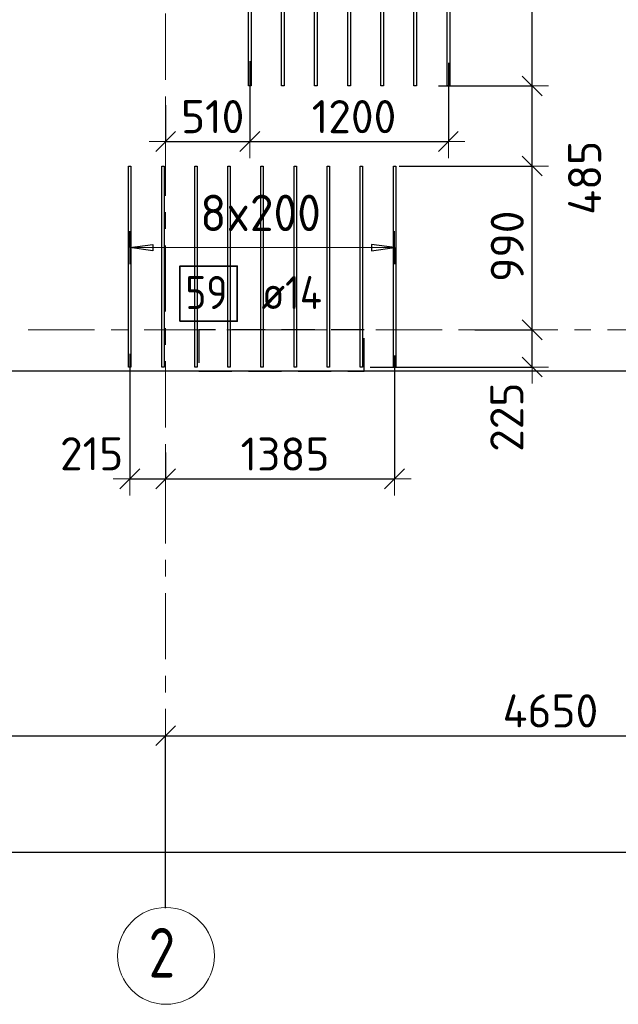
# Model space of a CAD drawing. Header units: metres. Extents: x -38 to 107, y -15 to 21.
# Tile 3 of 89: x 3.62 to 7.24, y -4.07 to 1.87. Entities that reach past the tile are written whole.
import ezdxf

# ---------------------------------------------------------------- set-up
doc = ezdxf.new("R2010")
doc.units = ezdxf.units.M
doc.header["$PDMODE"] = 65
for name, pattern in [('______11', [0.5, 0.4, -0.05, 0, -0.05]), ('______2', [0.27, 0.2, -0.07]), ('______5', [1.1, 0.8, -0.1, 0.1, -0.1])]:
    doc.linetypes.add(name, pattern=pattern)
for name, color, linetype, lineweight in [('XR$2$Осевая линия (1)', 7, '______5', 13), ('XR$2$Размерная линия (1)', 7, 'Continuous', 13), ('XR$3$Перекрытие (1)', 7, 'Continuous', 35), ('XR$3$Размерная линия (1)', 7, 'Continuous', 13)]:
    doc.layers.add(name, color=color, linetype=linetype, lineweight=lineweight)
for name, color, linetype, lineweight, true_color in [('XR$3$Арм.стержн.Доп. Арм верхн.зоны Х', 7, 'Continuous', 35, 0x8c8cff), ('XR$3$Арм.стержн.Доп. Арм. верхн.зоны У', 7, 'Continuous', 35, 0x739641), ('XR$5$Стена_ бетон несущ.', 7, 'Continuous', 70, 0xb4b496)]:
    doc.layers.add(name, color=color, linetype=linetype, lineweight=lineweight, true_color=true_color)
doc.styles.add('ISOCPEUR', font='txt')
doc.dimstyles.new('DIMSTYLE_3', dxfattribs={"dimtxt": 0.2, "dimasz": 0.2, "dimexe": 0, "dimexo": 0, "dimgap": 0.1, "dimtad": 2, "dimdec": 0, "dimlfac": 1000, "dimrnd": 5, "dimzin": 12, "dimdsep": 46, "dimtxsty": 'ISOCPEUR', "dimblk1": 'ALL_ML_STRICH', "dimblk2": 'ALL_ML_STRICH', "dimsah": 1, "dimcen": 0, "dimclrd": 7, "dimclre": 256, "dimclrt": 7, "dimadec": 0, "dimazin": 0, "dimtfac": 1, "dimtdec": 0, "dimtix": 1, "dimtmove": 2, "dimatfit": 3, "dimfxl": 0, "dimtzin": 0, "dimlwd": 0, "dimlwe": -3, "dimarcsym": 0})
doc.dimstyles.new('DIMSTYLE_6', dxfattribs={"dimtxt": 0.2, "dimasz": 0.2, "dimexe": 0, "dimexo": 0, "dimgap": 0.1, "dimtad": 2, "dimdec": 0, "dimlfac": 1000, "dimrnd": 5, "dimzin": 12, "dimdsep": 46, "dimtxsty": 'ISOCPEUR', "dimblk1": 'ALL_ML_STRICH', "dimblk2": 'ALL_ML_STRICH', "dimsah": 1, "dimcen": 0, "dimclrd": 7, "dimclre": 256, "dimclrt": 7, "dimadec": 0, "dimazin": 0, "dimtfac": 1, "dimtdec": 0, "dimtix": 1, "dimtmove": 2, "dimatfit": 3, "dimfxl": 0, "dimtvp": 1.2, "dimtzin": 0, "dimlwd": 0, "dimlwe": -3, "dimarcsym": 0})
doc.dimstyles.new('DIMSTYLE_7', dxfattribs={"dimtxt": 0.2, "dimasz": 0.2, "dimexe": 0, "dimexo": 0, "dimgap": 0.1, "dimtad": 0, "dimdec": 0, "dimlfac": 1000, "dimrnd": 5, "dimzin": 12, "dimdsep": 46, "dimtxsty": 'ISOCPEUR', "dimblk1": 'ALL_ML_STRICH', "dimblk2": 'ALL_ML_STRICH', "dimsah": 1, "dimcen": 0, "dimclrd": 7, "dimclre": 256, "dimclrt": 7, "dimadec": 0, "dimazin": 0, "dimtfac": 1, "dimtdec": 0, "dimtix": 1, "dimtmove": 2, "dimatfit": 3, "dimfxl": 0, "dimtvp": 1.2, "dimtzin": 0, "dimlwd": 0, "dimlwe": -3, "dimarcsym": 0})

# ---------------------------------------------------------------- blocks, each defined once
blk = doc.blocks.new('ALL_ML_STRICH')
at = {"color": 0, "linetype": 'ByBlock', "lineweight": -2}
for p, q in [((-0.3, -0.3), (0.3, 0.3)), ((0, -0.5), (0, 0.5)), ((-1, 0), (0.5, 0))]:
    blk.add_line(p, q, dxfattribs=at)
blk = doc.blocks.new('*D12')
at = {"layer": 'DEFPOINTS', "color": 7, "linetype": 'Continuous', "lineweight": 13, "transparency": 33554687}
for p in [(0.5, -3.1033), (61.6, -3.1401), (0.5, -3.1563)]:
    blk.add_point(p, dxfattribs=at)
at = {"layer": 'XR$2$Размерная линия (1)', "color": 9, "linetype": 'Continuous', "lineweight": -2, "true_color": 0xc7c7c7, "transparency": 33554687}
for p, q in [((0.5, -3.1233), (0.5, -3.1563)), ((61.6, -3.1563), (61.6, -3.1563))]:
    blk.add_line(p, q, dxfattribs=at)
at = {"layer": 'XR$2$Размерная линия (1)', "color": 7, "linetype": 'Continuous', "lineweight": -2, "transparency": 33554687}
blk.add_line((0.5, -3.1563), (61.6, -3.1563), dxfattribs=at)
at = {"layer": 'XR$2$Размерная линия (1)', "color": 7, "linetype": 'Continuous', "lineweight": 13, "transparency": 33554687, "xscale": 0.2, "yscale": 0.2, "zscale": 0.2, "rotation": 180}
blk.add_blockref('ALL_ML_STRICH', (0.5, -3.1563), dxfattribs=at)
at = {"layer": 'XR$2$Размерная линия (1)', "color": 7, "linetype": 'Continuous', "lineweight": 13, "transparency": 33554687, "xscale": 0.2, "yscale": 0.2, "zscale": 0.2}
blk.add_blockref('ALL_ML_STRICH', (61.6, -3.1563), dxfattribs=at)
at = {"layer": 'XR$2$Размерная линия (1)', "color": 7, "linetype": 'Continuous', "lineweight": 13, "transparency": 33554687, "insert": (31.1, -3.0063), "char_height": 0.2, "width": 1, "attachment_point": 5, "style": 'ISOCPEUR'}
blk.add_mtext('\\A1;{61100}', dxfattribs=at)
blk = doc.blocks.new('*D13')
at = {"layer": 'DEFPOINTS', "color": 7, "linetype": 'Continuous', "lineweight": 13, "transparency": 33554687}
for p in [(0.5, -2.452), (4.5, -3.5132), (0.5, -3.6215)]:
    blk.add_point(p, dxfattribs=at)
at = {"layer": 'XR$2$Размерная линия (1)', "color": 9, "linetype": 'Continuous', "lineweight": -2, "true_color": 0xc7c7c7, "transparency": 33554687}
for p, q in [((0.5, -3.6015), (0.5, -2.452)), ((4.5, -3.4932), (4.5, -2.452))]:
    blk.add_line(p, q, dxfattribs=at)
at = {"layer": 'XR$2$Размерная линия (1)', "color": 7, "linetype": 'Continuous', "lineweight": -2, "transparency": 33554687}
blk.add_line((0.5, -2.452), (4.5, -2.452), dxfattribs=at)
at = {"layer": 'XR$2$Размерная линия (1)', "color": 7, "linetype": 'Continuous', "lineweight": 13, "transparency": 33554687, "xscale": 0.2, "yscale": 0.2, "zscale": 0.2, "rotation": 180}
blk.add_blockref('ALL_ML_STRICH', (0.5, -2.452), dxfattribs=at)
at = {"layer": 'XR$2$Размерная линия (1)', "color": 7, "linetype": 'Continuous', "lineweight": 13, "transparency": 33554687, "xscale": 0.2, "yscale": 0.2, "zscale": 0.2}
blk.add_blockref('ALL_ML_STRICH', (4.5, -2.452), dxfattribs=at)
at = {"layer": 'XR$2$Размерная линия (1)', "color": 7, "linetype": 'Continuous', "lineweight": 13, "transparency": 33554687, "insert": (2.5, -2.302), "char_height": 0.2, "width": 0.8, "attachment_point": 5, "style": 'ISOCPEUR'}
blk.add_mtext('\\A1;{4000}', dxfattribs=at)
blk = doc.blocks.new('*D14')
at = {"layer": 'DEFPOINTS', "color": 7, "linetype": 'Continuous', "lineweight": 13, "transparency": 33554687}
for p in [(4.5, -2.452), (4.5, -3.5132), (9.15, -3.5132)]:
    blk.add_point(p, dxfattribs=at)
at = {"layer": 'XR$2$Размерная линия (1)', "color": 9, "linetype": 'Continuous', "lineweight": -2, "true_color": 0xc7c7c7, "transparency": 33554687}
for p, q in [((4.5, -3.4932), (4.5, -2.452)), ((9.15, -3.4932), (9.15, -2.452))]:
    blk.add_line(p, q, dxfattribs=at)
at = {"layer": 'XR$2$Размерная линия (1)', "color": 7, "linetype": 'Continuous', "lineweight": -2, "transparency": 33554687}
blk.add_line((4.5, -2.452), (9.15, -2.452), dxfattribs=at)
at = {"layer": 'XR$2$Размерная линия (1)', "color": 7, "linetype": 'Continuous', "lineweight": 13, "transparency": 33554687, "xscale": 0.2, "yscale": 0.2, "zscale": 0.2, "rotation": 180}
blk.add_blockref('ALL_ML_STRICH', (4.5, -2.452), dxfattribs=at)
at = {"layer": 'XR$2$Размерная линия (1)', "color": 7, "linetype": 'Continuous', "lineweight": 13, "transparency": 33554687, "xscale": 0.2, "yscale": 0.2, "zscale": 0.2}
blk.add_blockref('ALL_ML_STRICH', (9.15, -2.452), dxfattribs=at)
at = {"layer": 'XR$2$Размерная линия (1)', "color": 7, "linetype": 'Continuous', "lineweight": 13, "transparency": 33554687, "insert": (6.825, -2.302), "char_height": 0.2, "width": 0.8, "attachment_point": 5, "style": 'ISOCPEUR'}
blk.add_mtext('\\A1;{4650}', dxfattribs=at)
blk = doc.blocks.new('*D73')
at = {"layer": 'DEFPOINTS', "color": 7, "linetype": 'Continuous', "lineweight": 13, "transparency": 33554687}
for p in [(5.0083, 1.6426), (4.5, 1.3769), (4.5, 1.1377)]:
    blk.add_point(p, dxfattribs=at)
at = {"layer": 'XR$3$Размерная линия (1)', "color": 9, "linetype": 'Continuous', "lineweight": -2, "true_color": 0xc7c7c7, "transparency": 33554687}
for p, q in [((5.0083, 1.6226), (5.0083, 1.1377)), ((4.5, 1.3569), (4.5, 1.1377))]:
    blk.add_line(p, q, dxfattribs=at)
at = {"layer": 'XR$3$Размерная линия (1)', "color": 7, "linetype": 'Continuous', "lineweight": -2, "transparency": 33554687}
blk.add_line((4.5, 1.1377), (5.0083, 1.1377), dxfattribs=at)
at = {"layer": 'XR$3$Размерная линия (1)', "color": 7, "linetype": 'Continuous', "lineweight": 13, "transparency": 33554687, "xscale": 0.2, "yscale": 0.2, "zscale": 0.2, "rotation": 180}
blk.add_blockref('ALL_ML_STRICH', (4.5, 1.1377), dxfattribs=at)
at = {"layer": 'XR$3$Размерная линия (1)', "color": 7, "linetype": 'Continuous', "lineweight": 13, "transparency": 33554687, "xscale": 0.2, "yscale": 0.2, "zscale": 0.2}
blk.add_blockref('ALL_ML_STRICH', (5.0083, 1.1377), dxfattribs=at)
at = {"layer": 'XR$3$Размерная линия (1)', "color": 7, "linetype": 'Continuous', "lineweight": 13, "transparency": 33554687, "insert": (4.7841, 1.2877), "char_height": 0.2, "width": 0.6, "attachment_point": 5, "style": 'ISOCPEUR'}
blk.add_mtext('\\A1;{510}', dxfattribs=at)
blk = doc.blocks.new('*D74')
at = {"layer": 'DEFPOINTS', "color": 7, "linetype": 'Continuous', "lineweight": 13, "transparency": 33554687}
for p in [(5.0083, 1.6426), (6.2083, 1.6324), (5.0083, 1.1377)]:
    blk.add_point(p, dxfattribs=at)
at = {"layer": 'XR$3$Размерная линия (1)', "color": 9, "linetype": 'Continuous', "lineweight": -2, "true_color": 0xc7c7c7, "transparency": 33554687}
for p, q in [((5.0083, 1.6226), (5.0083, 1.1377)), ((6.2083, 1.6124), (6.2083, 1.1377))]:
    blk.add_line(p, q, dxfattribs=at)
at = {"layer": 'XR$3$Размерная линия (1)', "color": 7, "linetype": 'Continuous', "lineweight": -2, "transparency": 33554687}
blk.add_line((5.0083, 1.1377), (6.2083, 1.1377), dxfattribs=at)
at = {"layer": 'XR$3$Размерная линия (1)', "color": 7, "linetype": 'Continuous', "lineweight": 13, "transparency": 33554687, "xscale": 0.2, "yscale": 0.2, "zscale": 0.2, "rotation": 180}
blk.add_blockref('ALL_ML_STRICH', (5.0083, 1.1377), dxfattribs=at)
at = {"layer": 'XR$3$Размерная линия (1)', "color": 7, "linetype": 'Continuous', "lineweight": 13, "transparency": 33554687, "xscale": 0.2, "yscale": 0.2, "zscale": 0.2}
blk.add_blockref('ALL_ML_STRICH', (6.2083, 1.1377), dxfattribs=at)
at = {"layer": 'XR$3$Размерная линия (1)', "color": 7, "linetype": 'Continuous', "lineweight": 13, "transparency": 33554687, "insert": (5.6383, 1.2877), "char_height": 0.2, "width": 0.8, "attachment_point": 5, "style": 'ISOCPEUR'}
blk.add_mtext('\\A1;{1200}', dxfattribs=at)
blk = doc.blocks.new('*D360')
at = {"layer": 'DEFPOINTS', "color": 7, "linetype": 'Continuous', "lineweight": 13, "transparency": 33554687}
for p in [(6.3493, 0), (5.7165, -0.2248), (6.7143, -0.2248)]:
    blk.add_point(p, dxfattribs=at)
at = {"layer": 'XR$3$Размерная линия (1)', "color": 9, "linetype": 'Continuous', "lineweight": -2, "true_color": 0xc7c7c7, "transparency": 33554687}
for p, q in [((6.3693, 0), (6.7143, 0)), ((5.7365, -0.2248), (6.7143, -0.2248))]:
    blk.add_line(p, q, dxfattribs=at)
at = {"layer": 'XR$3$Размерная линия (1)', "color": 7, "linetype": 'Continuous', "lineweight": -2, "transparency": 33554687}
blk.add_line((6.7143, -0.2248), (6.7143, 0), dxfattribs=at)
at = {"layer": 'XR$3$Размерная линия (1)', "color": 7, "linetype": 'Continuous', "lineweight": 13, "transparency": 33554687, "xscale": 0.2, "yscale": 0.2, "zscale": 0.2}
for p, rotation in [((6.7143, 0), 90), ((6.7143, -0.2248), 270)]:
    blk.add_blockref('ALL_ML_STRICH', p, dxfattribs=dict(at, rotation=rotation))
at = {"layer": 'XR$3$Размерная линия (1)', "color": 7, "linetype": 'Continuous', "lineweight": 13, "transparency": 33554687, "insert": (6.5616, -0.5279), "char_height": 0.2, "width": 0.6, "attachment_point": 5, "rotation": 90, "style": 'ISOCPEUR'}
blk.add_mtext('\\A1;{225}', dxfattribs=at)
blk = doc.blocks.new('*D361')
at = {"layer": 'DEFPOINTS', "color": 7, "linetype": 'Continuous', "lineweight": 13, "transparency": 33554687}
for p in [(5.8902, 0.9892), (6.3493, 0), (6.7143, 0)]:
    blk.add_point(p, dxfattribs=at)
at = {"layer": 'XR$3$Размерная линия (1)', "color": 9, "linetype": 'Continuous', "lineweight": -2, "true_color": 0xc7c7c7, "transparency": 33554687}
for p, q in [((5.9102, 0.9892), (6.7143, 0.9892)), ((6.3693, 0), (6.7143, 0))]:
    blk.add_line(p, q, dxfattribs=at)
at = {"layer": 'XR$3$Размерная линия (1)', "color": 7, "linetype": 'Continuous', "lineweight": -2, "transparency": 33554687}
blk.add_line((6.7143, 0), (6.7143, 0.9892), dxfattribs=at)
at = {"layer": 'XR$3$Размерная линия (1)', "color": 7, "linetype": 'Continuous', "lineweight": 13, "transparency": 33554687, "xscale": 0.2, "yscale": 0.2, "zscale": 0.2}
for p, rotation in [((6.7143, 0.9892), 90), ((6.7143, 0), 270)]:
    blk.add_blockref('ALL_ML_STRICH', p, dxfattribs=dict(at, rotation=rotation))
at = {"layer": 'XR$3$Размерная линия (1)', "color": 7, "linetype": 'Continuous', "lineweight": 13, "transparency": 33554687, "insert": (6.5643, 0.5046), "char_height": 0.2, "width": 0.6, "attachment_point": 5, "rotation": 90, "style": 'ISOCPEUR'}
blk.add_mtext('\\A1;{990}', dxfattribs=at)
blk = doc.blocks.new('*D362')
at = {"layer": 'DEFPOINTS', "color": 7, "linetype": 'Continuous', "lineweight": 13, "transparency": 33554687}
for p in [(6.1281, 1.4729), (5.8902, 0.9892), (6.7143, 0.9892)]:
    blk.add_point(p, dxfattribs=at)
at = {"layer": 'XR$3$Размерная линия (1)', "color": 9, "linetype": 'Continuous', "lineweight": -2, "true_color": 0xc7c7c7, "transparency": 33554687}
for p, q in [((6.1481, 1.4729), (6.7143, 1.4729)), ((5.9102, 0.9892), (6.7143, 0.9892))]:
    blk.add_line(p, q, dxfattribs=at)
at = {"layer": 'XR$3$Размерная линия (1)', "color": 7, "linetype": 'Continuous', "lineweight": -2, "transparency": 33554687}
blk.add_line((6.7143, 0.9892), (6.7143, 1.4729), dxfattribs=at)
at = {"layer": 'XR$3$Размерная линия (1)', "color": 7, "linetype": 'Continuous', "lineweight": 13, "transparency": 33554687, "xscale": 0.2, "yscale": 0.2, "zscale": 0.2}
for p, rotation in [((6.7143, 1.4729), 90), ((6.7143, 0.9892), 270)]:
    blk.add_blockref('ALL_ML_STRICH', p, dxfattribs=dict(at, rotation=rotation))
at = {"layer": 'XR$3$Размерная линия (1)', "color": 7, "linetype": 'Continuous', "lineweight": 13, "transparency": 33554687, "insert": (7.0318, 0.9181), "char_height": 0.2, "width": 0.6, "attachment_point": 5, "rotation": 90, "style": 'ISOCPEUR'}
blk.add_mtext('\\A1;{485}', dxfattribs=at)
blk = doc.blocks.new('*D363')
at = {"layer": 'DEFPOINTS', "color": 7, "linetype": 'Continuous', "lineweight": 13, "transparency": 33554687}
for p in [(6.5952, 3.3), (6.1281, 1.4729), (6.7143, 1.4729)]:
    blk.add_point(p, dxfattribs=at)
at = {"layer": 'XR$3$Размерная линия (1)', "color": 9, "linetype": 'Continuous', "lineweight": -2, "true_color": 0xc7c7c7, "transparency": 33554687}
for p, q in [((6.6152, 3.3), (6.7143, 3.3)), ((6.1481, 1.4729), (6.7143, 1.4729))]:
    blk.add_line(p, q, dxfattribs=at)
at = {"layer": 'XR$3$Размерная линия (1)', "color": 7, "linetype": 'Continuous', "lineweight": -2, "transparency": 33554687}
blk.add_line((6.7143, 1.4729), (6.7143, 3.3), dxfattribs=at)
at = {"layer": 'XR$3$Размерная линия (1)', "color": 7, "linetype": 'Continuous', "lineweight": 13, "transparency": 33554687, "xscale": 0.2, "yscale": 0.2, "zscale": 0.2}
for p, rotation in [((6.7143, 3.3), 90), ((6.7143, 1.4729), 270)]:
    blk.add_blockref('ALL_ML_STRICH', p, dxfattribs=dict(at, rotation=rotation))
at = {"layer": 'XR$3$Размерная линия (1)', "color": 7, "linetype": 'Continuous', "lineweight": 13, "transparency": 33554687, "insert": (6.5643, 2.4164), "char_height": 0.2, "width": 0.8, "attachment_point": 5, "rotation": 90, "style": 'ISOCPEUR'}
blk.add_mtext('\\A1;{1825}', dxfattribs=at)
blk = doc.blocks.new('*D368')
at = {"layer": 'DEFPOINTS', "color": 7, "linetype": 'Continuous', "lineweight": 13, "transparency": 33554687}
for p in [(4.2832, -0.1246), (4.5, -0.7215), (4.2832, -0.9005)]:
    blk.add_point(p, dxfattribs=at)
at = {"layer": 'XR$3$Размерная линия (1)', "color": 9, "linetype": 'Continuous', "lineweight": -2, "true_color": 0xc7c7c7, "transparency": 33554687}
for p, q in [((4.2832, -0.1446), (4.2832, -0.9005)), ((4.5, -0.7415), (4.5, -0.9005))]:
    blk.add_line(p, q, dxfattribs=at)
at = {"layer": 'XR$3$Размерная линия (1)', "color": 7, "linetype": 'Continuous', "lineweight": -2, "transparency": 33554687}
blk.add_line((4.2832, -0.9005), (4.5, -0.9005), dxfattribs=at)
at = {"layer": 'XR$3$Размерная линия (1)', "color": 7, "linetype": 'Continuous', "lineweight": 13, "transparency": 33554687, "xscale": 0.2, "yscale": 0.2, "zscale": 0.2, "rotation": 180}
blk.add_blockref('ALL_ML_STRICH', (4.2832, -0.9005), dxfattribs=at)
at = {"layer": 'XR$3$Размерная линия (1)', "color": 7, "linetype": 'Continuous', "lineweight": 13, "transparency": 33554687, "xscale": 0.2, "yscale": 0.2, "zscale": 0.2}
blk.add_blockref('ALL_ML_STRICH', (4.5, -0.9005), dxfattribs=at)
at = {"layer": 'XR$3$Размерная линия (1)', "color": 7, "linetype": 'Continuous', "lineweight": 13, "transparency": 33554687, "insert": (4.0529, -0.7487), "char_height": 0.2, "width": 0.6, "attachment_point": 5, "style": 'ISOCPEUR'}
blk.add_mtext('\\A1;{215}', dxfattribs=at)
blk = doc.blocks.new('*D369')
at = {"layer": 'DEFPOINTS', "color": 7, "linetype": 'Continuous', "lineweight": 13, "transparency": 33554687}
for p in [(5.8832, -0.136), (4.5, -0.7215), (4.5, -0.9005)]:
    blk.add_point(p, dxfattribs=at)
at = {"layer": 'XR$3$Размерная линия (1)', "color": 9, "linetype": 'Continuous', "lineweight": -2, "true_color": 0xc7c7c7, "transparency": 33554687}
for p, q in [((5.8832, -0.156), (5.8832, -0.9005)), ((4.5, -0.7415), (4.5, -0.9005))]:
    blk.add_line(p, q, dxfattribs=at)
at = {"layer": 'XR$3$Размерная линия (1)', "color": 7, "linetype": 'Continuous', "lineweight": -2, "transparency": 33554687}
blk.add_line((4.5, -0.9005), (5.8832, -0.9005), dxfattribs=at)
at = {"layer": 'XR$3$Размерная линия (1)', "color": 7, "linetype": 'Continuous', "lineweight": 13, "transparency": 33554687, "xscale": 0.2, "yscale": 0.2, "zscale": 0.2, "rotation": 180}
blk.add_blockref('ALL_ML_STRICH', (4.5, -0.9005), dxfattribs=at)
at = {"layer": 'XR$3$Размерная линия (1)', "color": 7, "linetype": 'Continuous', "lineweight": 13, "transparency": 33554687, "xscale": 0.2, "yscale": 0.2, "zscale": 0.2}
blk.add_blockref('ALL_ML_STRICH', (5.8832, -0.9005), dxfattribs=at)
at = {"layer": 'XR$3$Размерная линия (1)', "color": 7, "linetype": 'Continuous', "lineweight": 13, "transparency": 33554687, "insert": (5.2216, -0.7505), "char_height": 0.2, "width": 0.8, "attachment_point": 5, "style": 'ISOCPEUR'}
blk.add_mtext('\\A1;{1385}', dxfattribs=at)

msp = doc.modelspace()

# ---------------------------------------------------------------- linework, layer by layer
at = {"layer": 'XR$2$Осевая линия (1)', "color": 253, "linetype": '______11', "lineweight": 13, "true_color": 0xa0a0a0, "transparency": 33554687}
for p, q in [((4.5, -3.39), (4.5, 19.78)), ((-2.63, 0), (62.6, 0))]:
    msp.add_line(p, q, dxfattribs=at)
at = {"layer": 'XR$2$Осевая линия (1)', "color": 7, "linetype": 'Continuous', "lineweight": 13, "transparency": 33554687}
msp.add_circle((4.5024, -3.7819), 0.2924, dxfattribs=at)
at = {"layer": 'XR$3$Арм.стержн.Доп. Арм верхн.зоны Х', "color": 7, "linetype": 'Continuous', "lineweight": 25, "transparency": 33554687}
for points in [[(5.0003, 1.4729), (5.0003, 5.3729), (5.0163, 5.3729), (5.0163, 1.4729), (5.0003, 1.4729)], [(5.2003, 1.4729), (5.2003, 5.3729), (5.2163, 5.3729), (5.2163, 1.4729), (5.2003, 1.4729)], [(5.4003, 1.4729), (5.4003, 5.3729), (5.4163, 5.3729), (5.4163, 1.4729), (5.4003, 1.4729)], [(5.6003, 1.4729), (5.6003, 5.3729), (5.6163, 5.3729), (5.6163, 1.4729), (5.6003, 1.4729)], [(5.8003, 1.4729), (5.8003, 5.3729), (5.8163, 5.3729), (5.8163, 1.4729), (5.8003, 1.4729)], [(6.0003, 1.4729), (6.0003, 5.3729), (6.0163, 5.3729), (6.0163, 1.4729), (6.0003, 1.4729)], [(6.2003, 1.4729), (6.2003, 5.3729), (6.2163, 5.3729), (6.2163, 1.4729), (6.2003, 1.4729)]]:
    msp.add_lwpolyline(points, dxfattribs=at)
at = {"layer": 'XR$3$Арм.стержн.Доп. Арм. верхн.зоны У', "color": 253, "linetype": 'Continuous', "lineweight": -3, "true_color": 0xa0a0a0, "transparency": 33554687}
for p, q in [((4.2832, 0.4962), (4.2832, 0.5962)), ((5.8832, 0.4962), (5.8832, 0.5962)), ((4.2832, 0.4962), (4.2832, 0.3962)), ((5.8832, 0.4962), (5.8832, 0.3962))]:
    msp.add_line(p, q, dxfattribs=at)
at = {"layer": 'XR$3$Арм.стержн.Доп. Арм. верхн.зоны У', "color": 7, "linetype": 'Continuous', "lineweight": 25, "transparency": 33554687}
for p, q in [((4.2832, 0.4962), (4.4232, 0.5162)), ((4.4232, 0.4762), (4.2832, 0.4962)), ((4.4232, 0.5162), (4.4232, 0.4762)), ((5.8832, 0.4962), (5.7432, 0.5162)), ((5.7432, 0.5162), (5.7432, 0.4762)), ((5.7432, 0.4762), (5.8832, 0.4962))]:
    msp.add_line(p, q, dxfattribs=at)
at = {"layer": 'XR$3$Арм.стержн.Доп. Арм. верхн.зоны У', "color": 7, "linetype": 'Continuous', "lineweight": 13, "transparency": 33554687}
for p, q in [((4.2832, 0.4962), (4.2832, 0.4962)), ((5.8832, 0.4962), (5.8832, 0.4962))]:
    msp.add_line(p, q, dxfattribs=at)
at = {"layer": 'XR$3$Арм.стержн.Доп. Арм. верхн.зоны У', "color": 7, "linetype": 'Continuous', "lineweight": 25, "transparency": 33554687}
for points in [[(4.2762, -0.2248), (4.2762, 0.9892), (4.2902, 0.9892), (4.2902, -0.2248), (4.2762, -0.2248)], [(4.4762, -0.2248), (4.4762, 0.9892), (4.4902, 0.9892), (4.4902, -0.2248), (4.4762, -0.2248)], [(4.6762, -0.2248), (4.6762, 0.9892), (4.6902, 0.9892), (4.6902, -0.2248), (4.6762, -0.2248)], [(4.8762, -0.2248), (4.8762, 0.9892), (4.8902, 0.9892), (4.8902, -0.2248), (4.8762, -0.2248)], [(5.0762, -0.2248), (5.0762, 0.9892), (5.0902, 0.9892), (5.0902, -0.2248), (5.0762, -0.2248)], [(5.2762, -0.2248), (5.2762, 0.9892), (5.2902, 0.9892), (5.2902, -0.2248), (5.2762, -0.2248)], [(5.4762, -0.2248), (5.4762, 0.9892), (5.4902, 0.9892), (5.4902, -0.2248), (5.4762, -0.2248)], [(5.6762, -0.2248), (5.6762, 0.9892), (5.6902, 0.9892), (5.6902, -0.2248), (5.6762, -0.2248)], [(5.8762, -0.2248), (5.8762, 0.9892), (5.8902, 0.9892), (5.8902, -0.2248), (5.8762, -0.2248)]]:
    msp.add_lwpolyline(points, dxfattribs=at)
at = {"layer": 'XR$3$Арм.стержн.Доп. Арм. верхн.зоны У', "color": 7, "linetype": 'Continuous', "lineweight": 13, "transparency": 33554687}
msp.add_lwpolyline([(4.2832, 0.4962), (4.5102, 0.4962), (4.5102, 0.4962), (5.8832, 0.4962)], dxfattribs=at)
at = {"layer": 'XR$3$Арм.стержн.Доп. Арм. верхн.зоны У', "color": 7, "linetype": 'Continuous', "lineweight": 35, "transparency": 33554687}
msp.add_lwpolyline([(4.5862, 0.0518), (4.9328, 0.0518), (4.9328, 0.3852), (4.5862, 0.3852), (4.5862, 0.0518)], dxfattribs=at)
at = {"layer": 'XR$3$Перекрытие (1)', "color": 7, "linetype": 'Continuous', "lineweight": 25, "transparency": 33554687}
msp.add_line((13.6501, -0.2498), (0.25, -0.2498), dxfattribs=at)
at = {"layer": 'XR$5$Стена_ бетон несущ.', "color": 253, "linetype": '______2', "lineweight": -3, "true_color": 0xa0a0a0, "transparency": 33554687}
for p, q in [((5.7006, 0), (4.7006, 0)), ((4.7006, 0), (4.7006, -0.25)), ((5.7006, -0.25), (5.7006, 0)), ((4.7006, -0.25), (5.7006, -0.25))]:
    msp.add_line(p, q, dxfattribs=at)

# ---------------------------------------------------------------- texts
at = {"layer": 'XR$2$Осевая линия (1)', "color": 7, "linetype": 'Continuous', "lineweight": 13, "transparency": 33554687, "insert": (4.3974, -3.9124), "char_height": 0.3, "width": 0.326407, "attachment_point": 7, "style": 'ISOCPEUR'}
msp.add_mtext('\\W0.78;2', dxfattribs=at)
at = {"layer": 'XR$3$Арм.стержн.Доп. Арм. верхн.зоны У', "color": 7, "linetype": 'Continuous', "lineweight": 13, "transparency": 33554687, "insert": (4.7092, 0.5962), "char_height": 0.22, "width": 0.873359, "attachment_point": 7, "style": 'ISOCPEUR'}
msp.add_mtext('\\W0.95;8x200', dxfattribs=at)
at = {"layer": 'XR$3$Арм.стержн.Доп. Арм. верхн.зоны У', "color": 7, "linetype": 'Continuous', "lineweight": 25, "transparency": 33554687, "char_height": 0.2, "attachment_point": 7, "style": 'ISOCPEUR'}
for s, insert, width in [('\\W0.87;59', (4.6195, 0.1252), 0.367208), ('\\W0.89; ø14 ', (4.9662, 0.1252), 0.769432)]:
    msp.add_mtext(s, dxfattribs=dict(at, insert=insert, width=width))

# ---------------------------------------------------------------- dimensions: what is measured, and where the dimension line sits
at = {"layer": 'XR$2$Размерная линия (1)', "color": 7, "linetype": 'Continuous', "lineweight": 13, "transparency": 33554687}
for base, p1, p2, picture, middle in [((4.5, -2.452), (0.5, -3.6015), (4.5, -3.4932), '*D13', (2.5, -2.302)), ((9.15, -2.452), (4.5, -3.4932), (9.15, -3.4932), '*D14', (6.825, -2.302)), ((61.6, -3.1563), (0.5, -3.1233), (61.6, -3.1563), '*D12', (31.1, -3.0063))]:
    dim = msp.add_linear_dim(base=base, p1=p1, p2=p2, dimstyle='DIMSTYLE_3', override={"dimpost": '<>', "dimclrd": 7, "dimclre": 9, "dimclrt": 7, "dimlwd": 0, "dimlwe": 65533}, dxfattribs=at)
    dim.commit()
    dim.dimension.update_dxf_attribs({"geometry": picture, "text_midpoint": middle, "dimtype": 160})
at = {"layer": 'XR$3$Размерная линия (1)', "color": 7, "linetype": 'Continuous', "lineweight": 13, "transparency": 33554687}
for base, p1, p2, dimstyle, picture, middle in [((6.7143, 3.3), (6.1481, 1.4729), (6.6152, 3.3), 'DIMSTYLE_3', '*D363', (6.5643, 2.4164)), ((6.7143, 1.4729), (5.9102, 0.9892), (6.1481, 1.4729), 'DIMSTYLE_7', '*D362', (7.0318, 0.9181)), ((6.7143, 0.9892), (6.3693, 0), (5.9102, 0.9892), 'DIMSTYLE_3', '*D361', (6.5643, 0.5046)), ((6.7143, 0), (5.7365, -0.2248), (6.3693, 0), 'DIMSTYLE_6', '*D360', (6.5616, -0.5279))]:
    dim = msp.add_linear_dim(base=base, p1=p1, p2=p2, angle=90, dimstyle=dimstyle, override={"dimpost": '<>', "dimclrd": 7, "dimclre": 9, "dimclrt": 7, "dimlwd": 0, "dimlwe": 65533}, dxfattribs=at)
    dim.commit()
    dim.dimension.update_dxf_attribs({"geometry": picture, "text_midpoint": middle, "dimtype": 160})
for base, p1, p2, dimstyle, picture, middle in [((5.0083, 1.1377), (4.5, 1.3569), (5.0083, 1.6226), 'DIMSTYLE_6', '*D73', (4.7841, 1.2877)), ((6.2083, 1.1377), (5.0083, 1.6226), (6.2083, 1.6124), 'DIMSTYLE_3', '*D74', (5.6383, 1.2877)), ((4.5, -0.9005), (4.2832, -0.1446), (4.5, -0.7415), 'DIMSTYLE_6', '*D368', (4.0529, -0.7487)), ((5.8832, -0.9005), (4.5, -0.7415), (5.8832, -0.156), 'DIMSTYLE_3', '*D369', (5.2216, -0.7505))]:
    dim = msp.add_linear_dim(base=base, p1=p1, p2=p2, dimstyle=dimstyle, override={"dimpost": '<>', "dimclrd": 7, "dimclre": 9, "dimclrt": 7, "dimlwd": 0, "dimlwe": 65533}, dxfattribs=at)
    dim.commit()
    dim.dimension.update_dxf_attribs({"geometry": picture, "text_midpoint": middle, "dimtype": 160})

doc.saveas('drawing.dxf')
